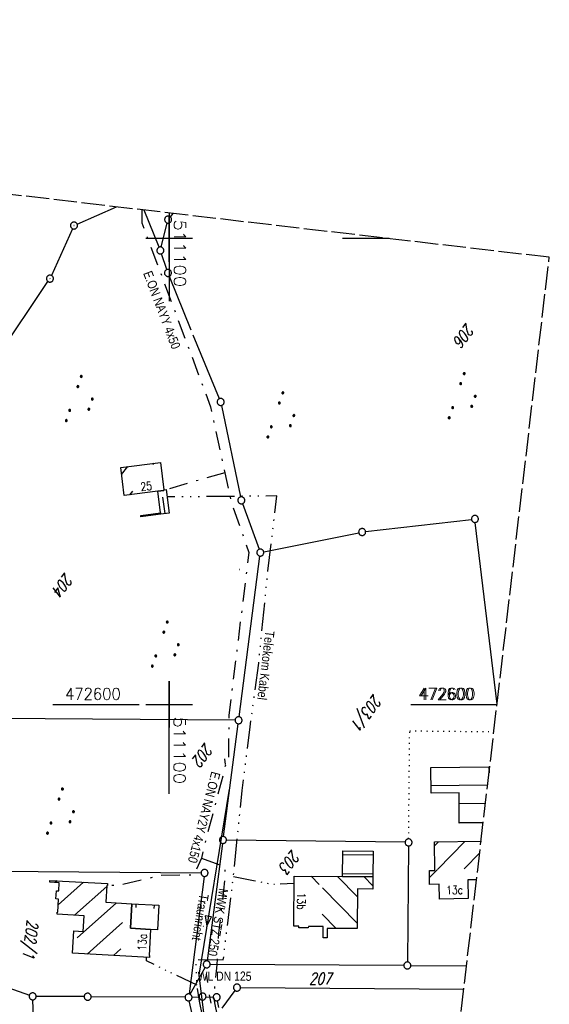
# Model space of a CAD drawing. Extents: x 510637 to 511182, y 471777 to 472747.
# Tile 42 of 42: x 511068 to 511182, y 472536 to 472747. Entities that reach past the tile are written whole.
import ezdxf
from ezdxf.enums import TextEntityAlignment as Align

# ---------------------------------------------------------------- set-up
doc = ezdxf.new("R2010")
doc.units = 0
doc.header["$LTSCALE"] = 10
doc.header["$MEASUREMENT"] = 0
for name, pattern in [('ACAD_ISO03W100', [30, 12, -18]), ('ACAD_ISO14W100', [25.5, 12, -3, 0.5, -3, 0.5, -3, 0.5, -3]), ('LT00', [0]), ('LT08', [0.42, 0.2, -0.1, 0.02, -0.1]), ('LT14', [0.6, 0.5, -0.1]), ('PUNKTX2_STR', [0.6, 0.1, -0.5])]:
    doc.linetypes.add(name, pattern=pattern)
doc.layers.get('0').update_dxf_attribs({"linetype": 'LT00'})
doc.layers.add('-BLATT_94-RAND', color=7, linetype='LT14', plot=False)
for name, color, linetype in [('ABWASSERLTG', 24, 'LT00'), ('ABWASSERLTG_FLIEßPF', 26, 'Continuous'), ('ABWASSERLTG_TEXT', 26, 'Continuous'), ('DFK_AB_L', 21, 'LT00'), ('DFK_AB_P', 7, 'LT00'), ('DFK_BEB_SCHR', 254, 'LT00'), ('DFK_BEBAUUNG', 250, 'LT00'), ('DFK_FLUR_NR', 250, 'LT00'), ('DFK_GZPKT', 250, 'LT00'), ('DFK_KATASTER', 250, 'LT00'), ('DFK_NUTZUNG', 250, 'LT00'), ('DFK_NUTZUNGSGRENZE', 70, 'PUNKTX2_STR'), ('DFK_TOPO-SYM', 252, 'LT00'), ('STROM_TEXT', 80, 'Continuous'), ('STROM_UNTER', 80, 'LT08'), ('TELEKOM', 210, 'ACAD_ISO14W100'), ('TELEKOM_TEXT', 210, 'Continuous'), ('V93_RASTER', 250, 'LT00'), ('V94_RASTER', 250, 'LT00'), ('WASSERLTG', 130, 'ACAD_ISO03W100'), ('WASSERLTG_TEXT', 130, 'Continuous')]:
    doc.layers.add(name, color=color, linetype=linetype)
doc.styles.get("Standard").update_dxf_attribs({"font": 'romans.shx'})
doc.styles.add('Versorgungsltg', font='ARIAL.TTF', dxfattribs={"width": 0.8, "height": 2})

# ---------------------------------------------------------------- blocks, each defined once
blk = doc.blocks.new('SYMB7301')
at = {"color": 0, "linetype": 'ByBlock'}
for p, q in [((-0.128693, 0), (0, 0.128693)), ((0, -0.128693), (-0.128693, 0)), ((0, 0.128693), (0.128693, 0)), ((0.128693, 0), (0, -0.128693)), ((0.000059, -0.009738), (0.000059, 0.009897)), ((-0.00901, -0.004339), (-0.002225, -0.009749))]:
    blk.add_line(p, q, dxfattribs=at)
for points in [[(-0.002225, 0.009749), (-0.00901, 0.004339), (-0.00901, -0.004339)], [(0.01, 0), (0.006235, 0.007818), (-0.002225, 0.009749)], [(-0.002225, -0.009749), (0.006235, -0.007818), (0.01, 0)]]:
    blk.add_lwpolyline(points, dxfattribs=at)
blk = doc.blocks.new('SYMB7010')
at = {"color": 0, "linetype": 'ByBlock'}
for points in [[(-0.031408, 0.499213), (-0.093728, 0.49134), (-0.15457, 0.475719), (-0.212975, 0.452595), (-0.268021, 0.422333), (-0.31884, 0.385411), (-0.36463, 0.342411), (-0.40467, 0.29401), (-0.438329, 0.240973), (-0.465074, 0.184136), (-0.484486, 0.124395), (-0.496256, 0.062692), (-0.5002, 0)], [(-0.5002, 0), (-0.496256, -0.062692), (-0.484486, -0.124395), (-0.465075, -0.184136), (-0.438329, -0.240973), (-0.404671, -0.29401), (-0.36463, -0.342411), (-0.31884, -0.385411), (-0.268021, -0.422333), (-0.212975, -0.452595), (-0.154571, -0.475719), (-0.093728, -0.49134), (-0.031408, -0.499213), (0.031408, -0.499213)], [(0.5002, 0), (0.496256, 0.062692), (0.484485, 0.124395), (0.465074, 0.184136), (0.438329, 0.240973), (0.40467, 0.29401), (0.36463, 0.342411), (0.31884, 0.385411), (0.268021, 0.422333), (0.212975, 0.452595), (0.15457, 0.475719), (0.093728, 0.49134), (0.031408, 0.499213), (-0.031408, 0.499213)], [(0.031408, -0.499213), (0.093728, -0.491341), (0.15457, -0.475719), (0.212975, -0.452595), (0.268021, -0.422333), (0.31884, -0.385411), (0.36463, -0.342411), (0.404671, -0.294011), (0.438329, -0.240974), (0.465075, -0.184136), (0.484486, -0.124395), (0.496256, -0.062692), (0.500201, 0)]]:
    blk.add_lwpolyline(points, dxfattribs=at)
blk = doc.blocks.new('SYMB0003')
at = {"color": 0, "linetype": 'ByBlock'}
for p, q in [((-0.015712, 0), (0.010166, 0.012015)), ((0, -0.021257), (-0.015712, 0)), ((0.010166, 0.012015), (0, -0.021257))]:
    blk.add_line(p, q, dxfattribs=at)
for points in [[(-0.031395, 0.499013), (-0.093691, 0.491144), (-0.154509, 0.475528), (-0.21289, 0.452414), (-0.267913, 0.422164), (-0.318712, 0.385257), (-0.364484, 0.342274), (-0.404509, 0.293893), (-0.438154, 0.240877), (-0.464888, 0.184062), (-0.484292, 0.124345), (-0.496058, 0.062667), (-0.5, 0)], [(-0.5, 0), (-0.496058, -0.062667), (-0.484292, -0.124345), (-0.464888, -0.184062), (-0.438154, -0.240877), (-0.404509, -0.293893), (-0.364485, -0.342274), (-0.318712, -0.385257), (-0.267914, -0.422164), (-0.21289, -0.452414), (-0.154509, -0.475529), (-0.093691, -0.491144), (-0.031395, -0.499014), (0.031395, -0.499014)], [(0.5, 0), (0.496057, 0.062667), (0.484292, 0.124345), (0.464888, 0.184062), (0.438153, 0.240877), (0.404509, 0.293893), (0.364484, 0.342274), (0.318712, 0.385257), (0.267913, 0.422164), (0.21289, 0.452414), (0.154509, 0.475528), (0.093691, 0.491144), (0.031395, 0.499013), (-0.031395, 0.499013)], [(0.031395, -0.499014), (0.093691, -0.491144), (0.154509, -0.475529), (0.21289, -0.452414), (0.267914, -0.422164), (0.318712, -0.385257), (0.364485, -0.342274), (0.404509, -0.293893), (0.438154, -0.240877), (0.464889, -0.184062), (0.484292, -0.124345), (0.496058, -0.062667), (0.5, 0)]]:
    blk.add_lwpolyline(points, dxfattribs=at)
blk = doc.blocks.new('ABWASSER-FLIEßPF')
at = {"layer": 'ABWASSERLTG_FLIEßPF'}
for p, q in [((0, 0), (-0.211, 0.07)), ((-0.211, 0.07), (-0.211, -0.07)), ((-0.211, -0.07), (0, 0))]:
    blk.add_line(p, q, dxfattribs=at)
blk = doc.blocks.new('SYMB7111')
at = {"color": 0, "linetype": 'ByBlock'}
for p, q in [((-0.13, 0.202919), (-0.13, 0.177081)), ((-0.125, 0.172895), (-0.125, 0.207105)), ((-0.12, 0.209164), (-0.12, 0.170836)), ((-0.115, 0.170204), (-0.115, 0.209796)), ((-0.11, 0.209164), (-0.11, 0.170836)), ((-0.105, 0.172895), (-0.105, 0.207105)), ((-0.1, 0.202919), (-0.1, 0.177081)), ((-0.095, 0.189874), (-0.095, 0.190146)), ((0.1, 0.202919), (0.1, 0.177081)), ((0.105, 0.172895), (0.105, 0.207105)), ((0.11, 0.209164), (0.11, 0.170836)), ((0.115, 0.170204), (0.115, 0.209796)), ((0.12, 0.209164), (0.12, 0.170836)), ((0.125, 0.172895), (0.125, 0.207105)), ((0.13, 0.202919), (0.13, 0.177081)), ((0.135, 0.189874), (0.135, 0.190146)), ((-0.515, -0.177081), (-0.515, -0.202919)), ((-0.51, -0.207105), (-0.51, -0.172895)), ((-0.505, -0.170836), (-0.505, -0.209164)), ((-0.5, -0.209796), (-0.5, -0.170204)), ((-0.495, -0.170836), (-0.495, -0.209164)), ((-0.49, -0.207105), (-0.49, -0.172895)), ((-0.485, -0.177081), (-0.485, -0.202919)), ((-0.48, -0.190126), (-0.48, -0.189854)), ((-0.285, -0.177081), (-0.285, -0.202919)), ((-0.28, -0.207105), (-0.28, -0.172895)), ((-0.275, -0.170836), (-0.275, -0.209164)), ((-0.27, -0.209796), (-0.27, -0.170204)), ((-0.265, -0.170836), (-0.265, -0.209164)), ((-0.26, -0.207105), (-0.26, -0.172895)), ((-0.255, -0.177081), (-0.255, -0.202919)), ((-0.25, -0.190126), (-0.25, -0.189854)), ((0.255, -0.177081), (0.255, -0.202919)), ((0.26, -0.207105), (0.26, -0.172895)), ((0.265, -0.170836), (0.265, -0.209164)), ((0.27, -0.209796), (0.27, -0.170204)), ((0.275, -0.170836), (0.275, -0.209164)), ((0.28, -0.207105), (0.28, -0.172895)), ((0.285, -0.177081), (0.285, -0.202919)), ((0.29, -0.190126), (0.29, -0.189854)), ((0.485, -0.177081), (0.485, -0.202919)), ((0.49, -0.207105), (0.49, -0.172895)), ((0.495, -0.170836), (0.495, -0.209164)), ((0.5, -0.209796), (0.5, -0.170204)), ((0.505, -0.170836), (0.505, -0.209164)), ((0.51, -0.207105), (0.51, -0.172895)), ((0.515, -0.177081), (0.515, -0.202919)), ((0.52, -0.190126), (0.52, -0.189854))]:
    blk.add_line(p, q, dxfattribs=at)
for points in [[(-0.095, 0.19), (-0.096981, 0.198678), (-0.10253, 0.205637), (-0.11055, 0.209499), (-0.11945, 0.209499), (-0.12747, 0.205637), (-0.133019, 0.198678), (-0.135, 0.19), (-0.133019, 0.181322), (-0.12747, 0.174363), (-0.11945, 0.170501), (-0.11055, 0.170501), (-0.10253, 0.174363), (-0.096981, 0.181322), (-0.095, 0.19)], [(0.135, 0.19), (0.133019, 0.198678), (0.12747, 0.205637), (0.11945, 0.209499), (0.11055, 0.209499), (0.10253, 0.205637), (0.096981, 0.198678), (0.095, 0.19), (0.096981, 0.181322), (0.10253, 0.174363), (0.11055, 0.170501), (0.11945, 0.170501), (0.12747, 0.174363), (0.133019, 0.181322), (0.135, 0.19)], [(-0.48, -0.19), (-0.481981, -0.181322), (-0.48753, -0.174363), (-0.49555, -0.170501), (-0.50445, -0.170501), (-0.51247, -0.174363), (-0.518019, -0.181322), (-0.52, -0.19), (-0.518019, -0.198678), (-0.51247, -0.205637), (-0.50445, -0.209499), (-0.49555, -0.209499), (-0.48753, -0.205637), (-0.481981, -0.198678), (-0.48, -0.19)], [(-0.25, -0.19), (-0.251981, -0.181322), (-0.25753, -0.174363), (-0.26555, -0.170501), (-0.27445, -0.170501), (-0.28247, -0.174363), (-0.288019, -0.181322), (-0.29, -0.19), (-0.288019, -0.198678), (-0.28247, -0.205637), (-0.27445, -0.209499), (-0.26555, -0.209499), (-0.25753, -0.205637), (-0.251981, -0.198678), (-0.25, -0.19)], [(0.29, -0.19), (0.288019, -0.181322), (0.28247, -0.174363), (0.27445, -0.170501), (0.26555, -0.170501), (0.25753, -0.174363), (0.251981, -0.181322), (0.25, -0.19), (0.251981, -0.198678), (0.25753, -0.205637), (0.26555, -0.209499), (0.27445, -0.209499), (0.28247, -0.205637), (0.288019, -0.198678), (0.29, -0.19)], [(0.52, -0.19), (0.518019, -0.181322), (0.51247, -0.174363), (0.50445, -0.170501), (0.49555, -0.170501), (0.48753, -0.174363), (0.481981, -0.181322), (0.48, -0.19), (0.481981, -0.198678), (0.48753, -0.205637), (0.49555, -0.209499), (0.50445, -0.209499), (0.51247, -0.205637), (0.518019, -0.198678), (0.52, -0.19)]]:
    blk.add_lwpolyline(points, dxfattribs=at)

msp = doc.modelspace()

# ---------------------------------------------------------------- linework, layer by layer
at = {"layer": '-BLATT_94-RAND'}
msp.add_lwpolyline([(510744.52, 472747.01), (510637.26, 471828.25), (511074.29, 471777.23), (511181.55, 472695.99), (510744.52, 472747.01)], dxfattribs=at)
at = {"layer": 'ABWASSERLTG', "flags": 128}
msp.add_lwpolyline([(511112.9, 472581.8), (511106.36, 472541.87), (511107.39, 472533.79), (511113.15, 472502.59), (511120.39, 472466.86)], dxfattribs=at)
at = {"layer": 'DFK_AB_L'}
for p, q in [((511080.29, 472703.11), (511088.74, 472706.83)), ((511079.29, 472702.13), (511074.75, 472692.09)), ((511052.1, 472658.15), (511074.02, 472690.79))]:
    msp.add_line(p, q, dxfattribs=at)
at = {"layer": 'DFK_BEB_SCHR'}
for p, q in [((511089.82, 472649.34), (511091.17, 472651.09)), ((511096.78, 472651.8), (511096.54, 472651.48)), ((511092.14, 472645.81), (511091.51, 472644.99)), ((511099.15, 472640.95), (511098.68, 472644.46)), ((511156.18, 472582.6), (511168.33, 472582.73)), ((511167.86, 472578.73), (511162.21, 472578.67)), ((511162.25, 472574.67), (511167.4, 472574.72)), ((511157.79, 472570.5), (511156.91, 472569.6)), ((511157.62, 472564.6), (511163.44, 472570.56)), ((511143.75, 472567.63), (511137.25, 472567.68)), ((511166.62, 472568.09), (511163.29, 472564.69)), ((511137.2, 472563.68), (511143.72, 472563.63)), ((511155.88, 472562.82), (511157.58, 472564.57)), ((511075.99, 472562.12), (511075.55, 472561.73)), ((511076.19, 472556.94), (511081.64, 472561.8)), ((511130.44, 472563.1), (511132.18, 472561.32)), ((511140.4, 472558.66), (511136.09, 472563.05)), ((511141.74, 472563.01), (511143.69, 472561.02)), ((511086.63, 472560.89), (511079.73, 472554.74)), ((511132.9, 472560.6), (511140.35, 472553)), ((511080.31, 472549.9), (511088.72, 472557.4)), ((511092.88, 472557.15), (511092.83, 472556.37)), ((511096.82, 472556.14), (511096.87, 472556.91)), ((511135.84, 472551.89), (511132.86, 472554.93)), ((511089.99, 472553.17), (511082.4, 472546.4)), ((511088.05, 472546.08), (511089.67, 472547.52))]:
    msp.add_line(p, q, dxfattribs=at)
at = {"layer": 'DFK_BEBAUUNG'}
for points in [[(511089.62, 472650.89, 0), (511098.13, 472651.97, 0), (511098.87, 472646.07, 0), (511098.89, 472645.92, 0), (511097.57, 472645.77, 0), (511090.39, 472644.85, 0), (511089.62, 472650.89, 0)], [(511098.89, 472645.92, 0), (511098.87, 472646.07, 0), (511099.34, 472646.13, 0), (511099.98, 472641.06, 0), (511098.2, 472640.83, 0), (511098.16, 472641.11, 0), (511097.57, 472645.77, 0), (511098.89, 472645.92, 0)], [(511098.16, 472641.11, 0), (511098.2, 472640.83, 0), (511093.95, 472640.29, 0), (511093.91, 472640.57, 0), (511098.16, 472641.11, 0)], [(511156.16, 472586.44, 0), (511168.62, 472586.57, 0), (511168.63, 472585.32, 0)], [(511167.38, 472574.55, 0), (511162.25, 472574.49, 0), (511162.19, 472580.98, 0), (511156.19, 472580.92, 0), (511156.16, 472586.44, 0)], [(511165.95, 472562.33, 0), (511164.09, 472562.3, 0), (511164.15, 472558.3, 0), (511157.99, 472558.21, 0), (511157.94, 472561.39, 0), (511155.89, 472561.34, 0), (511155.86, 472564.34, 0), (511156.98, 472564.36, 0), (511156.9, 472570.49, 0)], [(511156.9, 472570.49, 0), (511166.9, 472570.6, 0), (511166.9, 472570.48, 0)], [(511143.71, 472562.99, 0), (511137.19, 472563.04, 0), (511137.26, 472568.24, 0), (511137.26, 472568.54, 0), (511143.76, 472568.46, 0), (511143.71, 472562.99, 0)], [(511095.79, 472545.64, 0), (511079.31, 472546.58, 0), (511079.58, 472551.38, 0), (511081.6, 472551.26, 0), (511081.79, 472554.62, 0), (511075.97, 472554.95, 0), (511075.99, 472555.37, 0), (511076.11, 472555.36, 0), (511076.26, 472558.2, 0), (511075.72, 472558.23, 0), (511075.82, 472559.98, 0), (511076.36, 472559.95, 0), (511076.45, 472561.68, 0), (511074.43, 472561.79, 0), (511074.45, 472562.21, 0), (511086.8, 472561.51, 0), (511086.78, 472561.1, 0), (511086.64, 472561.11, 0), (511086.44, 472557.53, 0), (511092.01, 472557.2, 0), (511091.69, 472551.92, 0), (511096.01, 472551.64, 0), (511095.69, 472546.06, 0), (511095.81, 472546.05, 0), (511095.79, 472545.64, 0)], [(511140.42, 472560.36, 0), (511140.34, 472551.87, 0), (511133.91, 472551.9, 0), (511133.9, 472549.86, 0), (511133.05, 472549.85, 0), (511133.08, 472552.28, 0), (511129.89, 472552.34, 0), (511129.86, 472552.01, 0), (511127.83, 472552.04, 0), (511127.83, 472552.35, 0), (511126.74, 472552.36, 0), (511126.82, 472563.14, 0), (511137.19, 472563.04, 0), (511143.71, 472562.99, 0), (511143.68, 472560.33, 0), (511140.42, 472560.36, 0)], [(511091.69, 472551.92, 0), (511092.01, 472557.2, 0), (511097.79, 472556.86, 0), (511097.51, 472551.56, 0), (511096.01, 472551.64, 0), (511091.69, 472551.92, 0)]]:
    msp.add_polyline3d(points, dxfattribs=at)
at = {"layer": 'DFK_KATASTER'}
for p, q in [((511097.85, 472698.17), (511094.65, 472706.14)), ((511100.27, 472704.67), (511100.88, 472705.41)), ((511098.31, 472698.2), (511099.61, 472703.36)), ((511099.51, 472693.34), (511098.37, 472696.76)), ((511100.03, 472691.93), (511104.69, 472680.43)), ((511110.78, 472665.62), (511105.14, 472679.31)), ((511111.22, 472664.2), (511115.34, 472644.54)), ((511115.75, 472643.1), (511119.3, 472633.29)), ((511142.16, 472637.1), (511164.86, 472639.72)), ((511170.35, 472600.01), (511165.69, 472639.07)), ((511120.3, 472632.73), (511140.68, 472636.86)), ((511115, 472597.32), (511119.46, 472631.84)), ((511114.15, 472596.59), (511040.08, 472597.18)), ((511111.65, 472571.62), (511114.8, 472595.84)), ((511111.45, 472570.14), (511108.17, 472544.92)), ((511150.62, 472570.38), (511112.3, 472570.87)), ((511151.36, 472569.62), (511151.12, 472544.69)), ((511062.6, 472564.22), (511106.85, 472563.81)), ((511107.5, 472563.06), (511104.27, 472537.83)), ((511104.53, 472537.75), (511107.71, 472543.52)), ((511150.36, 472543.94), (511108.82, 472544.18)), ((511151.86, 472543.94), (511163.79, 472543.87)), ((511062.35, 472540.27), (511070.03, 472537.56)), ((511114.12, 472538.59), (511111.31, 472534.79)), ((511115.32, 472539.19), (511163.21, 472538.88)), ((511072.04, 472506.92), (511070.77, 472536.56)), ((511081.79, 472537.24), (511071.49, 472537.31)), ((511103.42, 472537.1), (511083.29, 472537.23)), ((511110.26, 472509.6), (511104.33, 472536.36)), ((511104.92, 472537.13), (511106.42, 472537.22)), ((511107.92, 472537.22), (511109.46, 472537.15)), ((511110.7, 472534.92), (511110.37, 472536.38))]:
    msp.add_line(p, q, dxfattribs=at)
at = {"layer": 'DFK_NUTZUNGSGRENZE', "ltscale": 0.2}
for p, q in [((511151.38, 472571.12), (511151.61, 472594.32)), ((511151.61, 472594.32), (511169.66, 472594.14))]:
    msp.add_line(p, q, dxfattribs=at)
at = {"layer": 'STROM_UNTER', "ltscale": 2, "flags": 128}
for points in [[(511094.15, 472706.19), (511094.15, 472703.37), (511108.89, 472663.89), (511111.97, 472649.75), (511113.34, 472643.32), (511117.12, 472632.62), (511113.48, 472603.08), (511112.8, 472597.68), (511112.73, 472587.58), (511112.11, 472587.1), (511111.77, 472585.59), (511107.52, 472569.55), (511106.95, 472566.97), (511105.23, 472563.33), (511098.15, 472563.24), (511089.73, 472561.24), (511086.63, 472561.01)], [(511111.97, 472649.75), (511099.89, 472646.25), (511099.24, 472647.23), (511098.73, 472647.17)], [(511112.11, 472587.1), (511111.97, 472588.32)], [(511106.95, 472566.97), (511111.99, 472565.11), (511111.99, 472563.01), (511110.6, 472550.87), (511110.24, 472544.06), (511109.53, 472537.26), (511109.73, 472535.89), (511112.06, 472525.27), (511112.85, 472521.79), (511114.71, 472513.39), (511115.9, 472508.05), (511115.35, 472507.93), (511115.7, 472506.1), (511115.11, 472504.91), (511116.26, 472499.69)]]:
    msp.add_lwpolyline(points, dxfattribs=at)
at = {"layer": 'TELEKOM', "ltscale": 0.05, "flags": 128}
msp.add_lwpolyline([(511109.95, 472496.79), (511110.24, 472503.21), (511113.58, 472507.59), (511111.52, 472515.92), (511109.8, 472522.5), (511107.46, 472531.67), (511106.52, 472536.24), (511106.02, 472539.74), (511105.74, 472545.22), (511111.63, 472545.16), (511112.58, 472552.99), (511113.8, 472563.07), (511114.75, 472572.42), (511115.69, 472581.53), (511117.39, 472595.21), (511119.23, 472608.84), (511121.19, 472628.62), (511123.14, 472644.75), (511099.54, 472644.53)], dxfattribs=at)
at = {"layer": 'TELEKOM', "ltscale": 0.04, "flags": 128}
for points in [[(511113.8, 472563.01), (511118.14, 472562.17), (511122.28, 472561.38), (511126.81, 472561.58)], [(511106.02, 472539.74), (511100.38, 472542.36), (511095.18, 472544.96), (511095.15, 472545.68)]]:
    msp.add_lwpolyline(points, dxfattribs=at)
at = {"layer": 'V93_RASTER'}
for p, q in [((511100, 472695), (511100, 472705)), ((511105, 472700), (511095, 472700)), ((511100, 472580.82), (511100, 472605)), ((511075.07, 472600), (511093.57, 472600)), ((511095, 472600), (511105, 472600)), ((511095, 472600), (511105, 472600)), ((511152.16, 472600), (511170.35, 472600))]:
    msp.add_line(p, q, dxfattribs=at)
at = {"layer": 'V94_RASTER'}
for p, q in [((511100, 472705.51), (511100, 472686.6)), ((511105, 472700), (511095, 472700)), ((511147.2, 472700), (511137.2, 472700)), ((511100, 472605), (511100, 472595)), ((511095, 472600), (511105, 472600)), ((511151.85, 472600), (511170.35, 472600))]:
    msp.add_line(p, q, dxfattribs=at)
at = {"layer": 'WASSERLTG', "ltscale": 0.015, "flags": 128}
msp.add_lwpolyline([(511107.96, 472542.06), (511108.78, 472536.53), (511115.61, 472503.23), (511123.64, 472466.11)], dxfattribs=at)
msp.add_lwpolyline([(511107.96, 472542.06), (511108.78, 472536.53), (511115.61, 472503.23), (511123.64, 472466.11)], dxfattribs=at)

# ---------------------------------------------------------------- block references
at = {"layer": 'ABWASSERLTG_FLIEßPF', "xscale": 9.999999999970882, "yscale": 10, "zscale": 10, "rotation": 260.7049610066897}
msp.add_blockref('ABWASSER-FLIEßPF', (511108.09, 472552.41), dxfattribs=at)
at = {"layer": 'DFK_AB_P', "xscale": 1.499999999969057, "yscale": 1.5, "zscale": 1.5, "rotation": 251.2881100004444}
for p in [(511079.6, 472702.81), (511074.44, 472691.41)]:
    msp.add_blockref('SYMB0003', p, dxfattribs=at)
at = {"layer": 'DFK_GZPKT', "xscale": 1.499999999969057, "yscale": 1.5, "zscale": 1.5, "rotation": 251.2881100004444}
for p in [(511099.79, 472704.09), (511098.13, 472697.47), (511099.75, 472692.63), (511111.07, 472664.93), (511115.49, 472643.81), (511165.6, 472639.81), (511141.41, 472637.01), (511119.56, 472632.58), (511114.9, 472596.58), (511111.55, 472570.88), (511151.37, 472570.37), (511107.6, 472563.8), (511108.07, 472544.18), (511151.11, 472543.94), (511114.57, 472539.19), (511070.74, 472537.31), (511082.54, 472537.23), (511104.17, 472537.09), (511107.17, 472537.26), (511110.21, 472537.11)]:
    msp.add_blockref('SYMB7010', p, dxfattribs=at)
at = {"layer": 'DFK_NUTZUNG', "yscale": 10, "zscale": 10, "rotation": 251.28826}
for p, xscale in [((511163.49, 472665.67), 9.999999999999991), ((511081.35, 472665.07), 9.999999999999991), ((511124.59, 472661.54), 9.99999999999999), ((511099.8, 472612.34), 9.99999999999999), ((511077.32, 472576.48), 9.99999999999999)]:
    msp.add_blockref('SYMB7111', p, dxfattribs=dict(at, xscale=xscale))
at = {"layer": 'DFK_TOPO-SYM', "xscale": 0.1, "yscale": 0.1, "zscale": 0.1, "rotation": 359.99968}
msp.add_blockref('SYMB7301', (511115.06, 472628.94), dxfattribs=at)

# ---------------------------------------------------------------- texts
at = {"layer": 'ABWASSERLTG_TEXT', "style": 'Versorgungsltg', "width": 0.8}
for s, p in [('Traunricht', (511105.71, 472554.46)), ('MWK STZ 250', (511109.5, 472553.37))]:
    msp.add_text(s, height=2, rotation=260.3687, dxfattribs=at).set_placement(p, align=Align.CENTER)
at = {"layer": 'DFK_BEBAUUNG', "width": 0.8}
for s, rotation, p in [('25', 5.4833, (511093.95, 472645.81)), ('13b', -90.425, (511127.49, 472559.56)), ('13c', 0.8358, (511159.46, 472559.23)), ('13a', -273.2827, (511095.05, 472547.08))]:
    msp.add_text(s, height=1.8, rotation=rotation, dxfattribs=at).set_placement(p)
at = {"layer": 'DFK_FLUR_NR', "oblique": 13.754, "width": 0.75}
for s, rotation, p in [('206', 232.4313, (511163.79, 472682.02)), ('204', 232.4313, (511077.71, 472628.4)), ('203/1', 232.4313, (511143.95, 472602.37)), ('202', 232.4313, (511107.75, 472591.91)), ('203', 232.4313, (511126.38, 472568.98)), ('202/1', 263.3409, (511069.54, 472553.86)), ('207', -0.0003, (511130.02, 472539.85))]:
    msp.add_text(s, height=2.5, rotation=rotation, dxfattribs=at).set_placement(p)
at = {"layer": 'STROM_TEXT', "style": 'Versorgungsltg', "width": 0.8}
for s, rotation, p in [('E.ON NAYY 4x50', 290.6974, (511097.52, 472684.33)), ('E.ON NAY2Y 4x150', 255.2603, (511106.54, 472575.98))]:
    msp.add_text(s, height=2, rotation=rotation, dxfattribs=at).set_placement(p, align=Align.CENTER)
at = {"layer": 'TELEKOM_TEXT', "style": 'Versorgungsltg', "width": 0.8}
msp.add_text('Telekom Kabel', height=2, rotation=263.3269, dxfattribs=at).set_placement((511119.78, 472608.48), align=Align.CENTER)
at = {"layer": 'V93_RASTER'}
for s, rotation, width, p in [(' 472600', 0.002, 0.931, (511076.07, 472601)), (' 472600', 0.002, 0.931, (511152.16, 472601)), (' 511100', 270.002, 1.127, (511101, 472599.32))]:
    msp.add_text(s, height=2.5, rotation=rotation, dxfattribs=dict(at, width=width)).set_placement(p)
at = {"layer": 'V94_RASTER'}
for s, rotation, width, p in [(' 511100', 270.0005, 1.127, (511101.07, 472706.03)), (' 472600', 0.0005, 0.931, (511151.85, 472601))]:
    msp.add_text(s, height=2.5, rotation=rotation, dxfattribs=dict(at, width=width)).set_placement(p)
at = {"layer": 'WASSERLTG_TEXT', "style": 'Versorgungsltg', "width": 0.8}
msp.add_text('WL DN 125', height=2, dxfattribs=at).set_placement((511111.9, 472540.64), align=Align.CENTER)

doc.saveas('drawing.dxf')
